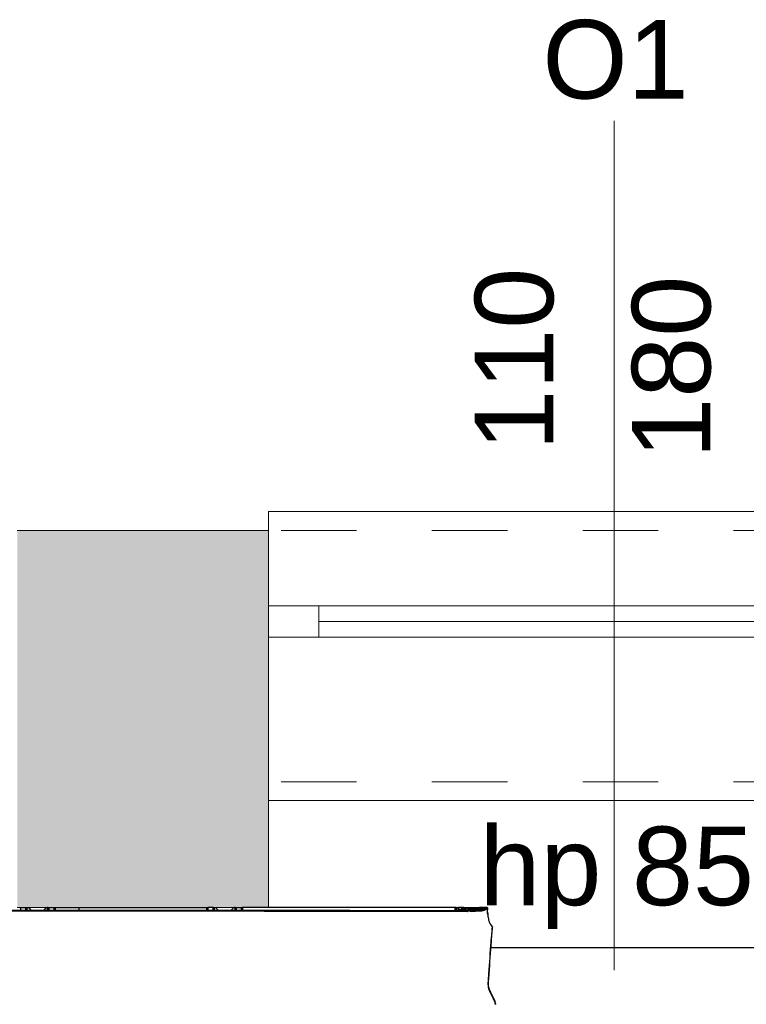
# Model space of a CAD drawing. Header units: millimetres. Extents: x 922208 to 1069538, y -182208 to -99877.
# Tile 87 of 256: x 972041 to 973197, y -161129 to -159563. Entities that reach past the tile are written whole.
import ezdxf

# ---------------------------------------------------------------- set-up
doc = ezdxf.new("R2010")
doc.units = ezdxf.units.MM
doc.header["$MEASUREMENT"] = 0
doc.linetypes.add('HIDDEN', pattern=[20, 10, -10])
doc.linetypes.add('Przerywana', pattern=[240, 120, -120])
for name, color, linetype, lineweight in [('IS_KLIM_FREON', 6, 'GAS_LINE', 35), ('IS_POWRÓT', 5, 'HIDDEN', 30), ('Nowe_220-A Ściany_Nr_pióra__19', 255, 'Continuous', 0), ('Nowe_220-A Ściany_Nr_pióra__23', 7, 'Continuous', 15), ('Nowe_220-A Ściany_Nr_pióra__27', 7, 'Continuous', 25), ('Nowe_220-A Ściany_Nr_pióra__3', 7, 'Continuous', 13), ('Nowe_220-A Ściany_Nr_pióra__7', 7, 'Continuous', 13)]:
    doc.layers.add(name, color=color, linetype=linetype, lineweight=lineweight)
doc.layers.add('IS_KLIM_urządzenia', color=3, linetype='Continuous')
doc.layers.add('Nowe_220-A Ściany_Nr_pióra__45', color=7, linetype='Continuous', lineweight=15, true_color=0x40a5ff)
doc.styles.add('STYL_AUTOMATYCZNY_1', font='arial.ttf')
doc.linetypes.add('GAS_LINE', pattern='A,12.7,-5.08,["GAS",Standard,S=2.54,R=0,X=-2.54,Y=-1.27],-6.35', length=24.13)

# ---------------------------------------------------------------- blocks, each defined once
blk = doc.blocks.new('parter01')
at = {"layer": 'Nowe_220-A Ściany_Nr_pióra__19', "linetype": 'Continuous', "lineweight": 0}
for points in [[(972036.55073, -100690.02068), (972036.55073, -101090.02068), (972436.55073, -101090.02068), (972436.55073, -100690.02068)], [(972036.55073, -101090.02068), (972036.55073, -101290.02068), (972436.55073, -101290.02068), (972436.55073, -101090.02068)]]:
    blk.add_hatch(color=255, dxfattribs=at).paths.add_polyline_path(points)
at = {"layer": 'Nowe_220-A Ściany_Nr_pióra__23', "color": 7, "linetype": 'Continuous', "lineweight": 0}
for p, q in [((972436.55073, -100810.02068), (972516.55073, -100810.02068)), ((972516.55073, -100810.02068), (972516.55073, -100860.02068)), ((972516.55073, -100860.02068), (972436.55073, -100860.02068))]:
    blk.add_line(p, q, dxfattribs=at)
at = {"layer": 'Nowe_220-A Ściany_Nr_pióra__27', "color": 7, "linetype": 'Continuous', "lineweight": 0}
for p, q in [((972436.55073, -100690.02068), (972436.55073, -100810.02068)), ((972436.55073, -100690.02068), (972436.55073, -100810.02068)), ((972436.55073, -100810.02068), (972436.55073, -100860.02068)), ((972436.55073, -100810.02068), (972436.55073, -100860.02068)), ((972436.55073, -100810.02068), (972436.55073, -100860.02068)), ((972436.55073, -100860.02068), (972436.55073, -101090.02068)), ((972436.55073, -100860.02068), (972436.55073, -101090.02068))]:
    blk.add_line(p, q, dxfattribs=at)
for points in [[(972436.55073, -100690.02068), (972036.55073, -100690.02068)], [(972436.55073, -101290.02068), (972436.55073, -101090.02068)], [(972036.55073, -101290.02068), (972436.55073, -101290.02068)]]:
    blk.add_lwpolyline(points, dxfattribs=at)
at = {"layer": 'Nowe_220-A Ściany_Nr_pióra__3', "color": 7, "linetype": 'Continuous', "lineweight": 0}
for p, q in [((973536.55073, -100660.02068), (972436.55073, -100660.02068)), ((972436.55073, -100660.02068), (972436.55073, -100690.02068)), ((972516.55073, -100810.02068), (973456.55073, -100810.02068)), ((973456.55073, -100835.02068), (972516.55073, -100835.02068)), ((973456.55073, -100860.02068), (972516.55073, -100860.02068)), ((972436.55073, -101120.02068), (972436.55073, -101090.02068)), ((973536.55073, -101120.02068), (972436.55073, -101120.02068))]:
    blk.add_line(p, q, dxfattribs=at)
at = {"layer": 'Nowe_220-A Ściany_Nr_pióra__3', "color": 7, "linetype": 'Przerywana', "lineweight": 0}
for p, q in [((973536.55073, -100690.02068), (972436.55073, -100690.02068)), ((973536.55073, -101090.02068), (972436.55073, -101090.02068))]:
    blk.add_line(p, q, dxfattribs=at)
at = {"layer": 'Nowe_220-A Ściany_Nr_pióra__45', "color": 161, "linetype": 'Continuous', "lineweight": 0, "true_color": 0x40a5ff}
blk.add_line((972986.55073, -100038.23497), (972986.55073, -101390.02068), dxfattribs=at)
at = {"layer": 'Nowe_220-A Ściany_Nr_pióra__7', "color": 7, "linetype": 'Continuous', "lineweight": 0, "char_height": 125, "attachment_point": 7, "style": 'STYL_AUTOMATYCZNY_1'}
for s, insert in [('\\A1;{\\pql;\\pt0;\\fArial|b0|i0|c238|p0;\\W1.000000;O1\\fArial|b0|i0|c238|p0;\\W1.000000;\\fArial|b0|i0|c238|p0;\\W1.000000;\\fArial|b0|i0|c238|p0;\\W1.000000;}', (972872.20898, -100004.61289)), ('\\A1;{\\pql;\\pt0;\\fArial|b0|i0|c238|p0;\\W1.000000;hp 85\\fArial|b0|i0|c238|p0;\\W1.000000;\\A1{\\H.66x;\\S^  ;}\\fArial|b0|i0|c238|p0;\\W1.000000;\\fArial|b0|i0|c238|p0;\\W1.000000;}', (972772.05573, -101324.08834))]:
    blk.add_mtext(s, dxfattribs=dict(at, insert=insert))
at = {"layer": 'Nowe_220-A Ściany_Nr_pióra__7', "color": 7, "linetype": 'Continuous', "lineweight": 0, "char_height": 125, "attachment_point": 7, "rotation": 90, "style": 'STYL_AUTOMATYCZNY_1'}
for s, insert in [('\\A1;{\\pql;\\pt0;\\fArial|b0|i0|c238|p0;\\W1.000000;110\\fArial|b0|i0|c238|p0;\\W1.000000;\\A1{\\H.66x;\\S^  ;}\\fArial|b0|i0|c238|p0;\\W1.000000;\\fArial|b0|i0|c238|p0;\\W1.000000;}', (972926.14293, -100563.31868)), ('\\A1;{\\pql;\\pt0;\\fArial|b0|i0|c238|p0;\\W1.000000;180\\fArial|b0|i0|c238|p0;\\W1.000000;\\A1{\\H.66x;\\S^  ;}\\fArial|b0|i0|c238|p0;\\W1.000000;\\fArial|b0|i0|c238|p0;\\W1.000000;}', (973176.14293, -100576.04218))]:
    blk.add_mtext(s, dxfattribs=dict(at, insert=insert))
blk = doc.blocks.new('G$CFEA986A8')
at = {"layer": 'IS_KLIM_urządzenia', "linetype": 'Continuous'}
for p, q in [((209.5, 201.3), (211, 201.3)), ((211, 201.3), (211, 196.3)), ((211, 201.3), (219.5, 201.3)), ((219.5, 196.3), (219.5, 201.3)), ((219.5, 201.3), (221, 201.3)), ((221, 201.3), (221, 196.3)), ((221, 201.3), (222.3, 201.3)), ((223.8, 200.6), (227.8, 196.3)), ((239.1, 196.2), (239.1, 196.3)), ((239.1, 195.1), (239.1, 195.6)), ((247.8, 196.3), (251.6, 200.6)), ((253.6, 201.3), (253.1, 201.3)), ((255.9, 201.3), (264.4, 201.3)), ((278.2, 195.6), (278.2, 195.1)), ((303.6, 201.3), (507.4, 201.3)), ((320.8, 196.2), (320.8, 196.3)), ((320.8, 195.6), (320.8, 196.2)), ((320.8, 195.1), (320.8, 195.6)), ((326.8, 196.2), (326.8, 196.3)), ((326.8, 195.6), (326.8, 196.2)), ((326.8, 195.1), (326.8, 195.6)), ((371.5, 196.3), (371.5, 196.2)), ((371.5, 196.2), (371.5, 195.6)), ((371.5, 195.6), (371.5, 195.1)), ((391, 196.2), (391, 196.3)), ((391, 195.1), (391, 195.6)), ((420, 196.3), (420, 196.2)), ((420, 195.1), (420, 195.6)), ((448.6, 196.3), (448.6, 196.2)), ((448.6, 195.6), (448.6, 195.1)), ((507.4, 196.3), (507.4, 201.3)), ((507.4, 201.3), (508.9, 201.3)), ((508.9, 201.3), (508.9, 196.3)), ((517.3, 201.3), (508.9, 201.3)), ((553.8, 201.3), (562.3, 201.3)), ((562.3, 196.3), (562.3, 201.3)), ((562.3, 201.3), (563.9, 201.3)), ((563.9, 201.3), (563.9, 196.3)), ((902.6, 201.1), (563.9, 201.3)), ((772.5, 196.2), (772.5, 196.1)), ((772.5, 195.5), (772.5, 196.1)), ((772.5, 195), (772.5, 195.5)), ((902.4, 200.1), (902.4, 200.9)), ((902.4, 196.2), (902.4, 200.1)), ((902.6, 201.1), (902.8, 201.1)), ((902.6, 201.1), (902.6, 200.1)), ((902.6, 200.1), (902.6, 196.2)), ((902.8, 200.1), (902.6, 200.1)), ((903.8, 201.1), (902.8, 201.1)), ((902.8, 200.1), (902.8, 201.1)), ((902.8, 196.2), (902.8, 200.1)), ((903, 200.9), (903, 200.1)), ((903, 200.1), (903, 196.2)), ((908.4, 201.1), (907.9, 201.1)), ((908, 200.1), (908.4, 200.1)), ((912.5, 201.1), (908.5, 201.1)), ((912.5, 201.1), (912.4, 198.1)), ((913.8, 201.1), (912.5, 201.1)), ((912.5, 201.1), (912.5, 201.1)), ((912.6, 200.1), (913.8, 200.1)), ((912.6, 198.8), (912.6, 200.1)), ((913.8, 199.2), (913.8, 200.1)), ((914.1, 200.8), (914.1, 200)), ((914.1, 200), (914.1, 199)), ((921.5, 196.1), (921.5, 196.2)), ((921.5, 195), (921.5, 195.5))]:
    blk.add_line(p, q, dxfattribs=at)
at = {"layer": 'IS_KLIM_urządzenia', "linetype": 'Continuous', "extrusion": (0, 0, -1)}
for centre, radius, start, end in [((-222.3, 199.3), 2, 90, 137.5532), ((-253.1, 199.3), 2, 41.5986, 90), ((-902.6, 200.9), 0.2, 0.06, 90), ((-902.8, 200.9), 0.2, 90, 179.94), ((-913.8, 200.8), 0.3, 90, 180), ((-914.6, 199.2), 0.8, 328.4419, 0), ((-914.6, 199), 0.5, 328.4419, 360), ((-949.3, 200.4), 0.5, 357.7297, 89), ((-949.4, 199.6), 0.5, 270.2, 357.9509)]:
    blk.add_arc(centre, radius, start, end, dxfattribs=at)
at = {"layer": 'IS_KLIM_urządzenia', "linetype": 'Continuous', "extrusion": (1.60164e-27, -6.12303e-17, -1)}
blk.add_arc((-921.5, 195.7), 0.5, 90, 180, dxfattribs=at)
at = {"layer": 'IS_KLIM_urządzenia', "linetype": 'Continuous'}
blk.add_arc((922.5, 195.7), 0.5, 90, 180, dxfattribs=at)
at = {"layer": 'IS_KLIM_urządzenia', "linetype": 'Continuous', "extrusion": (1.00954e-06, -2.82004e-16, 1)}
blk.add_arc((953.4, 198.1, 0), 0.5, 336.3033, 1.7827, dxfattribs=at)
at = {"layer": 'IS_KLIM_urządzenia', "linetype": 'Continuous'}
for centre, major_axis, ratio, start_param, end_param in [((902.6, 200.1), (-0.2, 0), 0.005236, 4.712394, 6.283185), ((902.8, 200.1), (-0.2, 0), 0.005236, 3.141593, 4.712397), ((907.9, 200.6), (0, -0.5), 0.996195, 3.141593, 4.711612), ((908, 199.9), (-0.499, -0.025), 0.499537, 4.687551, 6.182407), ((908.1, 198.5), (-0.499, -0.025), 0.499537, 4.687551, 6.182407), ((908.1, 198.2), (-0.5, 0), 0.001724, 4.74727, 6.195919), ((913.8, 200), (-0.3, 0), 0.500503, 3.141593, 4.742589), ((913.8, 199), (-0.3, 0), 0.500503, 3.141593, 4.742589), ((914, 198.6), (-0.256, -0.157), 0.454954, 3.141593, 4.474043), ((914.6, 199.7), (0.5, 0), 0.97477, 3.141593, 4.707041), ((914.7, 199.7), (-0.002, -0.5), 0.988846, 4.715581, 6.283185), ((914.6, 198.7), (0.5, 0), 0.003693, 3.75529, 4.703662), ((914.4, 198.3), (0.084, 0.288), 0.033955, 0, 1.578937), ((914.6, 198.2), (0, -0.3), 0.034873, 3.141593, 4.710644), ((915.7, 198.2), (0, -0.3), 0.034873, 3.141593, 4.710644), ((916.1, 200.6), (0, -0.5), 0.034873, 3.089201, 4.710644), ((916.1, 199.7), (-0.002, -0.5), 0.034879, 4.710765, 6.283185), ((921.5, 195.7), (-0.5, 0), 0.894842, 3.141593, 4.712389), ((921.5, 195), (-0.5, 0), 0.894842, 3.141593, 4.712389), ((921.5, 195), (-0.5, 0), 0.001524, 1.570796, 3.141593), ((922.5, 195.7), (0.5, 0), 0.910452, 1.566816, 3.141593), ((922.5, 195.1), (0.5, 0), 0.910238, 1.566572, 3.141593), ((922.5, 195.1), (0.5, 0), 0.001837, 3.141593, 4.717362), ((922.5, 195.7), (0, 0.5), 0.009623, 5.856747, 6.283185), ((922.5, 195.1), (0.001, 0.5), 0.004977, 4.710563, 5.856245), ((937.2, 195.7), (0, 0.5), 0.010876, 5.85437, 6.283185), ((941.1, 200.6), (0, 0.5), 0.034873, 6.231234, 7.852245), ((941.1, 200.6), (0, -0.5), 0.034873, 3.089633, 4.710644), ((941.2, 199.6), (-0.002, -0.5), 0.034879, 4.710765, 6.283185), ((942.4, 196.5), (0.154, -0.476), 0.571177, 2.610999, 3.141593), ((942.4, 196.5), (-0.055, 0.497), 0.256635, 5.838948, 6.28321), ((946.8, 198.6), (0.002, 0.49), 0.738248, 4.644813, 6.283185), ((949.9, 200.4), (0.009, -0.5), 0.86661, 3.141593, 4.730312), ((950, 199.6), (-0.002, -0.5), 0.86639, 4.745476, 5.27577), ((950.9, 199.8), (-0.375, 0.331), 0.874767, 5.323694, 7.085331), ((951.1, 200.5), (0.009, -0.5), 0.866632, 3.141593, 4.730968), ((951.6, 200.5), (-0.144, 0.479), 0.997743, 5.938151, 6.276421), ((952.7, 199.7), (-0.457, 0.203), 0.909388, 3.595277, 5.050644), ((953.1, 200.4), (0.026, 0.499), 0.9983, 4.780824, 6.283185), ((954.7, 84.2), (-0.998, 0.07), 0.023762, 1.636562, 3.141593)]:
    blk.add_ellipse(centre, major_axis=major_axis, ratio=ratio, start_param=start_param, end_param=end_param, dxfattribs=at)
at = {"layer": 'IS_KLIM_urządzenia', "linetype": 'Continuous', "extrusion": (0, 0, -1)}
for centre, major_axis, ratio, start_param, end_param in [((912.4, 199.1), (-0.11, -2), 0.052397, 3.13883, 4.18571), ((913.8, 199.1), (0, -2), 0.005231, 2.094713, 3.141593)]:
    blk.add_ellipse(centre, major_axis=major_axis, ratio=ratio, start_param=start_param, end_param=end_param, dxfattribs=at)
at = {"layer": 'IS_KLIM_urządzenia', "linetype": 'Continuous'}
for points, knots in [([(80.5, 196.3), (94.7, 196.3), (108.9, 196.3), (161.8, 196.3), (200.5, 196.3), (239.1, 196.3)], [0, 0, 0, 0, 0.268807, 0.268807, 1, 1, 1, 1]), ([(253.6, 201.3), (253.9, 201.3), (254.1, 201.3), (254.4, 201.3), (254.5, 201.3), (254.5, 201.3)], [0, 0, 0, 0, 0.911049, 0.911049, 1, 1, 1, 1]), ([(266, 201.3), (266, 201.3), (266.1, 201.3), (270.3, 201.3), (274.4, 201.3), (286.9, 201.3), (295.3, 201.3), (303.6, 201.3)], [0, 0, 0, 0, 0.003771, 0.003771, 0.335869, 0.335869, 1, 1, 1, 1]), ([(278.2, 195.6), (285.3, 195.6), (292.4, 195.6), (306.6, 195.6), (313.7, 195.6), (320.8, 195.6)], [0, 0, 0, 0, 0.5, 0.5, 1, 1, 1, 1]), ([(320.8, 195.1), (320.5, 195.1), (320.2, 195.1), (318.5, 195.1), (317.2, 195.1), (310.5, 195.1), (305.2, 195.1), (292.6, 195.1), (285.4, 195.1), (278.2, 195.1)], [0, 0, 0, 0, 0.023466, 0.023466, 0.117331, 0.117331, 0.49279, 0.49279, 1, 1, 1, 1]), ([(326.8, 196.3), (337.7, 196.3), (348.6, 196.3), (363.5, 196.3), (367.5, 196.3), (371.5, 196.3)], [0, 0, 0, 0, 0.731807, 0.731807, 1, 1, 1, 1]), ([(448.6, 196.2), (441.2, 196.2), (433.8, 196.2), (424.3, 196.2), (422.2, 196.2), (420, 196.2)], [0, 0, 0, 0, 0.776026, 0.776026, 1, 1, 1, 1]), ([(448.6, 195.1), (441.2, 195.1), (433.8, 195.1), (424.3, 195.1), (422.2, 195.1), (420, 195.1)], [0, 0, 0, 0, 0.776026, 0.776026, 1, 1, 1, 1]), ([(448.6, 195.6), (499.4, 195.6), (550.2, 195.6), (761.2, 195.5), (766.8, 195.5), (772.5, 195.5)], [0, 0, 0, 0, 0.899861, 0.899861, 1, 1, 1, 1]), ([(518.9, 201.3), (519, 201.3), (519.1, 201.3), (519.6, 201.3), (519.9, 201.3), (520.3, 201.3)], [0, 0, 0, 0, 0.194122, 0.194122, 1, 1, 1, 1]), ([(520.3, 201.3), (520.3, 201.3), (520.3, 201.3), (520.5, 201.3), (520.7, 201.2), (521.1, 201.1), (521.3, 201), (521.6, 200.8), (521.7, 200.7), (521.7, 200.6)], [0, 0, 0, 0, 0.00085, 0.00085, 0.407375, 0.407375, 0.813931, 0.813931, 1, 1, 1, 1]), ([(545.7, 196.3), (545.7, 196.3), (545.7, 196.3), (547, 197.7), (548.2, 199.2), (549.5, 200.6)], [0, 0, 0, 0, 0.000133, 0.000133, 1, 1, 1, 1]), ([(549.5, 200.6), (549.5, 200.6), (549.5, 200.6), (549.7, 200.8), (549.8, 200.9), (550.2, 201.1), (550.5, 201.2), (550.8, 201.3), (550.9, 201.3), (551, 201.3)], [0, 0, 0, 0, 0.000385, 0.000385, 0.399729, 0.399729, 0.799094, 0.799094, 1, 1, 1, 1]), ([(552.4, 201.3), (552.3, 201.3), (552.2, 201.3), (551.7, 201.3), (551.4, 201.3), (551, 201.3)], [0, 0, 0, 0, 0.251852, 0.251852, 1, 1, 1, 1]), ([(921.5, 196.1), (921.4, 196.1), (921.2, 196.1), (919.7, 196.1), (918.4, 196.1), (911.7, 196.1), (906.4, 196.1), (879.7, 196.1), (858.4, 196.1), (815.5, 196.1), (794, 196.1), (772.5, 196.1)], [0, 0, 0, 0, 0.003355, 0.003355, 0.030195, 0.030195, 0.137556, 0.137556, 0.566999, 0.566999, 1, 1, 1, 1]), ([(772.5, 195.5), (778.5, 195.5), (784.4, 195.5), (834.1, 195.5), (877.8, 195.5), (921.5, 195.5)], [0, 0, 0, 0, 0.120088, 0.120088, 1, 1, 1, 1]), ([(917.3, 195), (917.2, 195), (917.1, 195), (911.7, 195), (906.4, 195), (879.7, 195), (858.4, 195), (815.5, 195), (794, 195), (772.5, 195)], [0, 0, 0, 0, 0.002026, 0.002026, 0.112505, 0.112505, 0.554422, 0.554422, 1, 1, 1, 1]), ([(904.3, 201.1), (905.3, 201.1), (906.3, 201.1), (907.4, 201.1), (907.4, 201.1), (907.6, 201.1), (907.7, 201.1), (907.9, 201.1)], [0, 0, 0, 0, 0.863472, 0.863472, 0.877231, 0.877231, 1, 1, 1, 1]), ([(907.4, 200.6), (907.4, 200.7), (907.4, 200.8), (907.4, 200.9), (907.5, 200.9), (907.5, 201), (907.6, 201), (907.7, 201.1), (907.7, 201.1), (907.8, 201.1), (907.8, 201.1), (907.9, 201.1)], [0, 0, 0, 0, 0.21439, 0.21439, 0.428764, 0.428764, 0.643392, 0.643392, 0.858543, 0.858543, 1, 1, 1, 1]), ([(907.5, 199.9), (907.5, 200.1), (907.5, 200.2), (907.5, 200.4), (907.5, 200.5), (907.4, 200.6), (907.4, 200.6), (907.4, 200.6)], [0, 0, 0, 0, 0.353543, 0.353543, 0.676789, 0.676789, 1, 1, 1, 1]), ([(907.6, 198.5), (907.6, 198.7), (907.6, 199), (907.5, 199.4), (907.5, 199.7), (907.5, 199.9)], [0, 0, 0, 0, 0.522709, 0.522709, 1, 1, 1, 1]), ([(907.6, 198.5), (907.6, 198.5), (907.6, 198.4), (907.6, 198.4), (907.6, 198.4), (907.6, 198.3), (907.6, 198.3), (907.6, 198.2)], [0, 0, 0, 0, 0.085637, 0.085637, 0.50049, 0.50049, 1, 1, 1, 1]), ([(907.9, 201.1), (907.9, 201.1), (907.9, 201.1), (908, 201), (908, 200.8), (908, 200.5), (908, 200.4), (908, 200.1)], [0, 0, 0, 0, 0.323073, 0.323073, 0.646292, 0.646292, 1, 1, 1, 1]), ([(908, 200.1), (908, 199.9), (908, 199.6), (908.1, 199.1), (908.1, 198.9), (908.1, 198.7)], [0, 0, 0, 0, 0.604042, 0.604042, 1, 1, 1, 1]), ([(908.1, 198.2), (908.1, 198.2), (908.1, 198.2), (908.1, 198.3), (908.1, 198.4), (908.1, 198.5), (908.1, 198.6), (908.1, 198.7), (908.1, 198.7), (908.1, 198.7)], [0, 0, 0, 0, 0.016895, 0.016895, 0.500026, 0.500026, 0.914477, 0.914477, 1, 1, 1, 1]), ([(908.4, 200.1), (908.4, 200.3), (908.4, 200.5), (908.4, 200.8), (908.4, 200.9), (908.4, 201.1), (908.4, 201.1), (908.4, 201.1)], [0, 0, 0, 0, 0.320954, 0.320954, 0.641904, 0.641904, 1, 1, 1, 1]), ([(908.4, 198.7), (908.4, 198.6), (908.4, 198.5), (908.5, 198.3), (908.5, 198.2), (908.5, 198.2)], [0, 0, 0, 0, 0.648219, 0.648219, 1, 1, 1, 1]), ([(908.5, 198.2), (908.5, 198.2), (908.5, 198.2), (908.5, 197.8), (908.5, 197.5), (908.5, 197.1)], [0, 0, 0, 0, 0.042191, 0.042191, 1, 1, 1, 1]), ([(908.5, 198.1), (909.2, 198.1), (909.8, 198.1), (910.5, 198.1), (910.5, 198.1), (911.2, 198.1), (911.8, 198.1), (912.5, 198.1)], [0, 0, 0, 0, 0.504617, 0.504617, 0.508808, 0.508808, 1, 1, 1, 1]), ([(908.5, 197.1), (908.5, 197.3), (908.5, 197.4), (908.5, 197.6), (908.5, 197.7), (908.5, 197.9), (908.5, 197.9), (908.5, 198), (908.5, 198.1), (908.5, 198.1), (908.5, 198.1), (908.5, 198.1)], [0, 0, 0, 0, 0.215427, 0.215427, 0.43087, 0.43087, 0.646084, 0.646084, 0.860997, 0.860997, 1, 1, 1, 1]), ([(912.5, 197.1), (911.8, 197.1), (911.1, 197.1), (909.8, 197.1), (909.2, 197.1), (908.5, 197.1)], [0, 0, 0, 0, 0.504597, 0.504597, 1, 1, 1, 1]), ([(912.5, 198.3), (912.5, 198.4), (912.5, 198.5), (912.6, 198.7), (912.6, 198.7), (912.6, 198.8)], [0, 0, 0, 0, 0.645591, 0.645591, 1, 1, 1, 1]), ([(912.5, 197.1), (912.5, 197.5), (912.5, 197.8), (912.5, 198.2), (912.5, 198.2), (912.5, 198.3)], [0, 0, 0, 0, 0.885108, 0.885108, 1, 1, 1, 1]), ([(912.5, 198.1), (912.5, 198.1), (912.5, 198.1), (912.5, 198), (912.5, 198), (912.5, 197.9), (912.5, 197.8), (912.5, 197.6), (912.5, 197.5), (912.5, 197.3), (912.5, 197.2), (912.5, 197.1)], [0, 0, 0, 0, 0.215444, 0.215444, 0.430943, 0.430943, 0.645652, 0.645652, 0.859614, 0.859614, 1, 1, 1, 1]), ([(913.9, 198.8), (914, 198.7), (914, 198.6), (914.1, 198.5), (914.2, 198.4), (914.3, 198.3), (914.3, 198.3), (914.4, 198.3)], [0, 0, 0, 0, 0.40011, 0.40011, 0.760145, 0.760145, 1, 1, 1, 1]), ([(916.1, 201.1), (915.9, 201.1), (915.6, 201.1), (915.1, 201.1), (914.8, 201.1), (914.6, 201.1), (914.5, 201), (914.4, 201), (914.3, 200.9), (914.2, 200.7), (914.1, 200.6), (914.1, 200.5), (914.1, 200.5)], [0, 0, 0, 0, 0.161926, 0.367066, 0.579486, 0.703061, 0.770747, 0.816557, 0.869414, 0.929709, 0.994845, 1, 1, 1, 1]), ([(916.1, 200.6), (915.9, 200.6), (915.8, 200.6), (915.5, 200.6), (915.3, 200.6), (914.9, 200.6), (914.7, 200.6), (914.4, 200.6), (914.3, 200.6), (914.2, 200.6), (914.1, 200.5), (914.1, 200.5)], [0, 0, 0, 0, 0.119883, 0.119883, 0.339691, 0.339691, 0.55974, 0.55974, 0.779888, 0.779888, 1, 1, 1, 1]), ([(914.2, 199.7), (914.2, 199.7), (914.3, 199.7), (914.5, 199.7), (914.6, 199.7), (914.9, 199.7), (915.1, 199.7), (915.6, 199.7), (915.8, 199.7), (916.1, 199.7)], [0, 0, 0, 0, 0.243193, 0.243193, 0.486385, 0.486385, 0.729578, 0.729578, 1, 1, 1, 1]), ([(914.5, 198.6), (914.5, 198.6), (914.4, 198.6), (914.4, 198.6), (914.3, 198.6), (914.3, 198.7), (914.2, 198.7), (914.2, 198.8), (914.2, 198.8), (914.2, 198.8)], [0, 0, 0, 0, 0.256779, 0.256779, 0.615768, 0.615768, 0.927089, 0.927089, 1, 1, 1, 1]), ([(914.6, 199.2), (914.6, 199.2), (914.6, 199.2), (914.6, 199.1), (914.6, 199.1), (914.6, 199), (914.6, 199), (914.6, 198.9), (914.6, 198.8), (914.6, 198.7)], [0, 0, 0, 0, 0.251437, 0.251437, 0.502865, 0.502865, 0.754279, 0.754279, 1, 1, 1, 1]), ([(916.1, 199.2), (915.9, 199.2), (915.7, 199.2), (915.4, 199.2), (915.2, 199.2), (915, 199.2), (914.9, 199.2), (914.7, 199.2), (914.7, 199.2), (914.6, 199.2)], [0, 0, 0, 0, 0.270422, 0.270422, 0.513615, 0.513615, 0.756808, 0.756808, 1, 1, 1, 1]), ([(937.6, 198.7), (937.3, 198.7), (936.9, 198.7), (935.3, 198.7), (933.9, 198.7), (927.3, 198.7), (921.9, 198.7), (915.9, 198.7), (915.3, 198.7), (914.6, 198.7)], [0, 0, 0, 0, 0.043508, 0.043508, 0.217737, 0.217737, 0.914651, 0.914651, 1, 1, 1, 1]), ([(914.6, 198.5), (914.8, 198.5), (915, 198.5), (915.4, 198.5), (915.6, 198.5), (915.7, 198.5)], [0, 0, 0, 0, 0.545123, 0.545123, 1, 1, 1, 1]), ([(915.7, 198.2), (915.5, 198.2), (915.3, 198.2), (915, 198.2), (914.8, 198.2), (914.6, 198.2)], [0, 0, 0, 0, 0.545123, 0.545123, 1, 1, 1, 1]), ([(915.7, 198.5), (917.1, 198.5), (918.3, 198), (919.5, 196.8), (919.8, 196.5), (920, 196.2)], [0, 0, 0, 0, 0.772238, 0.772238, 1, 1, 1, 1]), ([(919.6, 196.2), (919.4, 196.4), (919.3, 196.7), (918.2, 197.7), (917, 198.2), (915.7, 198.2)], [0, 0, 0, 0, 0.192531, 0.192531, 1, 1, 1, 1]), ([(941.1, 200.6), (940.7, 200.6), (940.4, 200.6), (938.7, 200.6), (937.4, 200.6), (930.7, 200.6), (925.4, 200.6), (918.7, 200.6), (917.4, 200.6), (916.1, 200.6)], [0, 0, 0, 0, 0.039967, 0.039967, 0.199835, 0.199835, 0.839306, 0.839306, 1, 1, 1, 1]), ([(916.1, 199.7), (916.4, 199.7), (916.7, 199.7), (918.4, 199.7), (919.7, 199.7), (926.4, 199.7), (931.7, 199.7), (938.4, 199.7), (939.8, 199.7), (941.2, 199.6)], [0, 0, 0, 0, 0.039838, 0.039838, 0.199192, 0.199192, 0.836607, 0.836607, 1, 1, 1, 1]), ([(941.2, 199.1), (940.8, 199.1), (940.5, 199.1), (938.8, 199.2), (937.5, 199.2), (930.8, 199.2), (925.5, 199.2), (918.8, 199.2), (917.4, 199.2), (916.1, 199.2)], [0, 0, 0, 0, 0.039838, 0.039838, 0.199192, 0.199192, 0.836607, 0.836607, 1, 1, 1, 1]), ([(921.5, 195), (921.4, 195), (921.2, 195), (919.8, 195), (918.6, 195), (917.3, 195)], [0, 0, 0, 0, 0.118862, 0.118862, 1, 1, 1, 1]), ([(921.5, 195.5), (921.5, 195.6), (921.5, 195.8), (921.5, 196), (921.5, 196), (921.5, 196.1)], [0, 0, 0, 0, 0.674854, 0.674854, 1, 1, 1, 1]), ([(937.2, 196.2), (933.3, 196.2), (929.3, 196.2), (924.4, 196.2), (923.5, 196.2), (922.5, 196.2)], [0, 0, 0, 0, 0.804889, 0.804889, 1, 1, 1, 1]), ([(922.5, 196.1), (922.5, 196), (922.5, 195.9), (922.5, 195.7), (922.5, 195.6), (922.5, 195.6)], [0, 0, 0, 0, 0.728288, 0.728288, 1, 1, 1, 1]), ([(922.5, 196.1), (922.7, 196.1), (922.9, 196.1), (924.4, 196.1), (925.7, 196.1), (930.4, 196.1), (933.8, 196.1), (937.2, 196.1)], [0, 0, 0, 0, 0.033958, 0.033958, 0.30672, 0.30672, 1, 1, 1, 1]), ([(931, 195.1), (930.6, 195.1), (930.2, 195.1), (929.8, 195.1), (929.8, 195.1), (929.8, 195.1)], [0, 0, 0, 0, 0.999951, 0.999951, 1, 1, 1, 1]), ([(931, 195.5), (933.4, 195.5), (935.7, 195.6), (940.3, 195.7), (942.6, 195.8), (946.9, 196.4), (949, 196.9), (951.7, 198.4), (952.3, 199.3), (952.7, 200.1)], [0, 0, 0, 0, 0.25, 0.25, 0.5, 0.5, 0.75, 0.75, 1, 1, 1, 1]), ([(953.2, 199.7), (952.8, 198.8), (952.1, 197.9), (949.3, 196.5), (947.2, 196), (942.9, 195.4), (940.5, 195.2), (935.8, 195.1), (933.4, 195.1), (931, 195.1)], [0, 0, 0, 0, 0.25, 0.25, 0.5, 0.5, 0.75, 0.75, 1, 1, 1, 1]), ([(931, 195.5), (931, 195.5), (931, 195.5), (931, 195.4), (931, 195.4), (931, 195.3), (931, 195.3), (931, 195.2), (931, 195.1), (931, 195.1)], [0, 0, 0, 0, 0.339646, 0.339646, 0.410746, 0.410746, 0.705373, 0.705373, 1, 1, 1, 1]), ([(937.6, 198.7), (937.6, 198.7), (937.6, 198.8), (937.6, 198.9), (937.6, 198.9), (937.6, 199), (937.6, 199.1), (937.6, 199.1), (937.6, 199.1), (937.6, 199.2), (937.6, 199.2), (937.6, 199.2), (937.6, 199.2), (937.6, 199.2)], [0, 0, 0, 0, 0.215384, 0.215384, 0.430768, 0.430768, 0.646164, 0.646164, 0.861588, 0.861588, 0.968092, 0.968092, 1, 1, 1, 1]), ([(947, 198.6), (945.6, 198.6), (944, 198.6), (940.8, 198.6), (939.2, 198.6), (937.6, 198.7)], [0, 0, 0, 0, 0.5, 0.5, 1, 1, 1, 1]), ([(949.3, 200.9), (949.3, 200.9), (948.5, 201), (945.4, 201.1), (943.3, 201.1), (941.1, 201.1)], [0, 0, 0, 0, 0.5, 0.5, 1, 1, 1, 1]), ([(948.8, 201), (948.8, 201), (948.3, 201), (947.1, 201.1), (945.2, 201.1), (943.5, 201.1), (942.3, 201.1), (941.7, 201.1), (941.4, 201.1), (941.2, 201.1), (941.1, 201.1), (941.1, 201.1)], [0, 0, 0, 0, 0.004945, 0.253708, 0.502472, 0.751236, 0.875618, 0.937809, 0.968905, 0.984452, 1, 1, 1, 1]), ([(941.1, 200.6), (941.1, 200.6), (941.1, 200.6), (941.1, 200.3), (941.1, 200), (941.2, 199.6)], [0, 0, 0, 0, 0.050907, 0.050907, 1, 1, 1, 1]), ([(941.1, 200.6), (943.2, 200.6), (945.2, 200.6), (948, 200.4), (948.8, 200.4), (948.8, 200.4)], [0, 0, 0, 0, 0.5, 0.5, 1, 1, 1, 1]), ([(941.2, 199.6), (943.2, 199.6), (945.2, 199.6), (948, 199.6), (948.9, 199.6), (948.9, 199.6)], [0, 0, 0, 0, 0.5, 0.5, 1, 1, 1, 1]), ([(948.9, 199.1), (948.5, 199.1), (947.9, 199.1), (945.5, 199.1), (943.4, 199.1), (941.2, 199.1)], [0, 0, 0, 0, 0.365319, 0.365319, 1, 1, 1, 1]), ([(950.4, 200), (950.3, 199.9), (950.1, 199.6), (949.2, 199), (947.9, 198.3), (946.3, 197.8), (944.4, 197.3), (943, 197.1), (942.2, 197), (942.1, 197)], [0, 0, 0, 0, 0.063833, 0.253259, 0.439583, 0.622959, 0.803555, 0.981106, 1, 1, 1, 1]), ([(947, 198.6), (947, 198.6), (947, 198.7), (947, 198.7), (947, 198.7), (946.9, 198.8), (946.9, 198.8), (946.9, 198.9), (946.9, 199), (946.9, 199), (946.9, 199.1), (946.8, 199.1), (946.8, 199.1), (946.8, 199.1), (946.8, 199.1), (946.8, 199.1)], [0, 0, 0, 0, 0.079375, 0.079375, 0.152142, 0.152142, 0.308093, 0.308093, 0.533795, 0.533795, 0.744603, 0.744603, 0.955402, 0.955402, 1, 1, 1, 1]), ([(948.3, 198.6), (948.2, 198.6), (948.1, 198.6), (947.7, 198.6), (947.4, 198.6), (947.1, 198.6)], [0, 0, 0, 0, 0.367139, 0.367139, 1, 1, 1, 1]), ([(947.1, 198.6), (947.1, 198.6), (947.1, 198.6), (947.1, 198.6), (947.1, 198.6), (947.1, 198.6), (947.1, 198.6), (947.1, 198.6), (947.1, 198.6), (947.1, 198.6), (947.1, 198.6), (947.1, 198.6), (947.1, 198.6), (947.1, 198.6)], [0, 0, 0, 0, 0.615634, 0.615634, 0.835116, 0.835116, 0.937229, 0.937229, 0.970666, 0.970666, 0.991316, 0.991316, 1, 1, 1, 1]), ([(948.8, 201), (949.2, 201), (949.9, 201), (950.5, 201), (950.8, 201), (950.8, 201)], [0, 0, 0, 0, 0.463265, 0.920562, 1, 1, 1, 1]), ([(948.8, 200.4), (948.9, 200.2), (948.9, 200), (948.9, 199.7), (948.9, 199.7), (948.9, 199.6)], [0, 0, 0, 0, 0.787839, 0.787839, 1, 1, 1, 1]), ([(948.8, 200.4), (948.8, 200.4), (948.9, 200.4), (949.2, 200.4), (949.3, 200.4), (949.5, 200.4)], [0, 0, 0, 0, 0.594507, 0.594507, 1, 1, 1, 1]), ([(948.9, 199.9), (948.9, 199.8), (948.9, 199.8), (948.9, 199.6), (948.9, 199.4), (948.9, 199.1), (948.9, 199), (948.9, 198.9)], [0, 0, 0, 0, 0.200661, 0.200661, 0.688787, 0.688787, 1, 1, 1, 1]), ([(948.9, 198.9), (948.9, 199), (948.9, 199.1), (948.9, 199.4), (948.9, 199.6), (948.9, 199.8), (948.9, 199.8), (948.9, 199.9)], [0, 0, 0, 0, 0.306223, 0.306223, 0.782025, 0.782025, 1, 1, 1, 1]), ([(948.9, 198.9), (948.9, 198.9), (948.9, 199), (948.9, 199.2), (948.9, 199.3), (948.9, 199.5), (948.9, 199.5), (948.9, 199.6), (948.9, 199.6), (948.9, 199.6)], [0, 0, 0, 0, 0.111069, 0.111069, 0.444253, 0.444253, 0.778253, 0.778253, 1, 1, 1, 1]), ([(948.9, 199.3), (948.9, 199.3), (948.9, 199.3), (948.9, 199.2), (948.9, 199.1), (948.9, 198.9)], [0, 0, 0, 0, 0.062899, 0.062899, 1, 1, 1, 1]), ([(949.9, 200.9), (949.8, 200.9), (949.7, 200.9), (949.4, 200.9), (949.3, 200.9), (949.3, 200.9)], [0, 0, 0, 0, 0.405495, 0.405495, 1, 1, 1, 1]), ([(949.5, 200.4), (949.7, 200.4), (949.8, 200.4), (950.2, 200.4), (950.5, 200.4), (950.7, 200.5)], [0, 0, 0, 0, 0.427577, 0.427577, 1, 1, 1, 1]), ([(949.5, 199.6), (949.5, 199.7), (949.5, 199.7), (949.5, 200), (949.5, 200.2), (949.5, 200.4)], [0, 0, 0, 0, 0.242772, 0.242772, 1, 1, 1, 1]), ([(951.1, 201), (951.1, 201), (951, 201), (950.6, 201), (950.3, 201), (949.9, 200.9)], [0, 0, 0, 0, 0.140287, 0.140287, 1, 1, 1, 1]), ([(951.5, 201), (951.4, 201), (951.4, 200.9), (951.2, 200.8), (951, 200.7), (950.8, 200.4), (950.5, 200.1), (950.5, 200.1)], [0, 0, 0, 0, 0.055654, 0.152218, 0.398919, 0.883415, 1, 1, 1, 1]), ([(950.9, 200.2), (951.3, 200.2), (951.7, 200.2), (952.3, 200.2), (952.5, 200.1), (952.7, 200.1)], [0, 0, 0, 0, 0.64643, 0.64643, 1, 1, 1, 1]), ([(951.3, 201), (951.3, 201), (951.4, 201), (951.4, 201), (951.5, 201), (951.5, 201), (951.5, 201), (951.5, 201)], [0, 0, 0, 0, 0.196485, 0.196485, 0.598241, 0.598241, 1, 1, 1, 1]), ([(953.2, 200.9), (952.8, 200.9), (952.5, 200.9), (952, 201), (951.8, 201), (951.7, 201)], [0, 0, 0, 0, 0.665624, 0.665624, 1, 1, 1, 1]), ([(953.2, 200.9), (953.3, 200.9), (953.3, 200.9), (953.3, 200.9), (953.4, 200.9), (953.4, 200.9)], [0, 0, 0, 0, 0.500965, 0.500965, 1, 1, 1, 1]), ([(953.8, 200.4), (953.8, 200.3), (953.8, 200.3), (953.9, 200.3), (953.9, 200.2), (953.9, 200), (953.9, 199.9), (953.9, 199.6), (953.9, 199.4), (953.9, 199.1), (953.9, 199), (953.9, 198.9)], [0, 0, 0, 0, 0.028642, 0.028642, 0.295178, 0.295178, 0.560807, 0.560807, 0.826045, 0.826045, 1, 1, 1, 1]), ([(954.3, 189.9), (954.3, 189.9), (954.3, 189.9), (954.3, 190), (954.2, 190.6), (954.1, 191.9), (954, 194.2), (953.9, 197.2), (953.8, 199.3), (953.8, 200.4)], [0, 0, 0, 0, 0.003556, 0.013419, 0.063305, 0.179289, 0.407722, 0.697868, 1, 1, 1, 1]), ([(953.9, 200.4), (953.9, 200.4), (953.9, 200.4), (953.8, 200.4), (953.8, 200.4), (953.8, 200.4), (953.8, 200.4), (953.8, 200.4)], [0, 0, 0, 0, 0.184418, 0.184418, 0.99996, 0.99996, 1, 1, 1, 1]), ([(954, 197.3), (954, 197.3), (954, 197.4), (954, 197.5), (953.9, 197.5), (953.9, 197.7), (953.9, 197.8), (953.9, 197.9), (953.9, 197.9), (953.9, 197.9)], [0, 0, 0, 0, 0.073533, 0.073533, 0.446951, 0.446951, 0.819136, 0.819136, 1, 1, 1, 1]), ([(954, 197.3), (954, 197.3), (954, 197.4), (954, 197.5), (953.9, 197.5), (953.9, 197.7), (953.9, 197.8), (953.9, 197.9), (953.9, 197.9), (953.9, 197.9)], [0, 0, 0, 0, 0.073549, 0.073549, 0.446953, 0.446953, 0.819124, 0.819124, 1, 1, 1, 1]), ([(954, 197.3), (954, 197.3), (954, 197.4), (954, 197.5), (953.9, 197.5), (953.9, 197.7), (953.9, 197.8), (953.9, 197.9), (953.9, 197.9), (953.9, 197.9)], [0, 0, 0, 0, 0.07355, 0.07355, 0.446954, 0.446954, 0.819125, 0.819125, 1, 1, 1, 1]), ([(954.1, 193.6), (954.1, 193.5), (954.1, 192), (954.3, 189.1), (954.8, 185), (955.5, 181.6), (956.3, 179), (957.1, 177.1), (958, 175.2), (959.4, 173), (960.6, 171.5), (961.4, 170.6)], [0, 0, 0, 0, 0.012305, 0.179842, 0.347379, 0.514916, 0.598685, 0.682453, 0.766222, 0.84999, 1, 1, 1, 1]), ([(961.4, 170.6), (961.4, 170.6), (961.4, 170), (961.2, 167.7), (961.1, 165.9), (960.7, 161.7), (960.4, 159.1), (959.8, 153.4), (959.5, 150.4), (959.2, 147.3)], [0, 0, 0, 0, 0.250123, 0.250123, 0.500082, 0.500082, 0.750041, 0.750041, 1, 1, 1, 1]), ([(960.1, 147.2), (960.3, 150.2), (960.5, 153.1), (960.9, 158.7), (961.1, 161.2), (961.4, 165.4), (961.5, 167), (961.6, 169.2), (961.7, 169.8), (961.7, 169.8)], [0, 0, 0, 0, 0.25, 0.25, 0.5, 0.5, 0.75, 0.75, 1, 1, 1, 1]), ([(959.2, 147.3), (959.3, 147.3), (959.4, 147.3), (959.6, 147.2), (959.7, 147.2), (959.9, 147.2), (959.9, 147.2), (960, 147.2), (960.1, 147.2), (960.1, 147.2), (960.1, 147.2), (960.1, 147.2)], [0, 0, 0, 0, 0.230435, 0.230435, 0.460869, 0.460869, 0.691304, 0.691304, 0.881057, 0.881057, 1, 1, 1, 1]), ([(959.2, 147.3), (959.2, 147.3), (959.2, 147.3), (959.2, 147.3), (959.2, 147.3), (959.2, 147.3)], [0, 0, 0, 0, 0.629495, 0.629495, 1, 1, 1, 1]), ([(955.6, 95.9), (955.6, 95.9), (955.6, 95.9), (955.5, 95.2), (955.5, 94.6), (955.3, 91.2), (955.1, 88.6), (954.8, 85.3), (954.8, 84.7), (954.8, 84.1)], [0, 0, 0, 0, 0.000005, 0.000005, 0.169628, 0.169628, 0.84812, 0.84812, 1, 1, 1, 1]), ([(954.8, 84.1), (954.6, 82.5), (954.6, 80.8), (954.7, 77.5), (954.8, 75.8), (955.4, 72.5), (955.8, 70.9), (957, 67.8), (957.8, 66.4), (960.2, 62), (961.8, 59.1), (964.5, 53.1), (965.6, 50), (966.3, 46.8)], [0, 0, 0, 0, 0.125, 0.125, 0.25, 0.25, 0.375, 0.375, 0.5, 0.5, 0.75, 0.75, 1, 1, 1, 1]), ([(967.2, 47), (965.9, 53.5), (962.8, 59.3), (958.8, 66.5), (958.1, 67.9), (956.8, 71), (956.3, 72.6), (955.8, 75.8), (955.6, 77.5), (955.5, 80.8), (955.6, 82.5), (955.7, 84.1)], [0, 0, 0, 0, 0.5, 0.5, 0.625, 0.625, 0.75, 0.75, 0.875, 0.875, 1, 1, 1, 1])]:
    blk.add_open_spline(points, degree=3, knots=knots, dxfattribs=at)
for points, degree in [([(239.1, 196.2), (186.3, 196.2), (133.4, 196.2), (80.5, 196.2)], 3), ([(80.5, 195.6), (133.4, 195.6), (186.3, 195.6), (239.1, 195.6)], 3), ([(239.1, 195.1), (186.3, 195.1), (133.4, 195.1), (80.5, 195.1)], 3), ([(239.1, 196.3), (266.4, 196.3), (293.6, 196.3), (320.8, 196.3)], 3), ([(320.8, 196.2), (293.6, 196.2), (266.4, 196.2), (239.1, 196.2)], 3), ([(239.1, 195.6), (239.1, 195.8), (239.1, 196), (239.1, 196.2)], 3), ([(239.1, 195.6), (252.2, 195.6), (265.2, 195.6), (278.2, 195.6)], 3), ([(278.2, 195.1), (265.2, 195.1), (252.2, 195.1), (239.1, 195.1)], 3), ([(253.6, 196.3), (253.6, 197.9), (253.6, 199.6), (253.6, 201.3)], 3), ([(254.5, 196.3), (254.5, 197.9), (254.5, 199.6), (254.5, 201.3)], 3), ([(254.5, 201.3), (255, 201.3), (255.4, 201.3), (255.9, 201.3)], 3), ([(255.9, 201.3), (255.9, 199.6), (255.9, 197.9), (255.9, 196.3)], 3), ([(264.4, 196.3), (264.4, 197.9), (264.4, 199.6), (264.4, 201.3)], 3), ([(264.4, 201.3), (264.9, 201.3), (265.5, 201.3), (266, 201.3)], 3), ([(266, 201.3), (266, 196.3)], 1), ([(303.6, 201.3), (303.6, 196.3)], 1), ([(320.8, 196.3), (322.8, 196.3), (324.8, 196.3), (326.8, 196.3)], 3), ([(326.8, 196.2), (324.8, 196.2), (322.8, 196.2), (320.8, 196.2)], 3), ([(320.8, 195.6), (322.8, 195.6), (324.8, 195.6), (326.8, 195.6)], 3), ([(326.8, 195.1), (324.8, 195.1), (322.8, 195.1), (320.8, 195.1)], 3), ([(371.5, 196.2), (356.6, 196.2), (341.7, 196.2), (326.8, 196.2)], 3), ([(326.8, 195.6), (341.7, 195.6), (356.6, 195.6), (371.5, 195.6)], 3), ([(371.5, 195.1), (356.6, 195.1), (341.7, 195.1), (326.8, 195.1)], 3), ([(371.5, 196.3), (378, 196.3), (384.5, 196.3), (391, 196.3)], 3), ([(391, 196.2), (384.5, 196.2), (378, 196.2), (371.5, 196.2)], 3), ([(371.5, 195.6), (378, 195.6), (384.5, 195.6), (391, 195.6)], 3), ([(391, 195.1), (384.5, 195.1), (378, 195.1), (371.5, 195.1)], 3), ([(391, 196.3), (400.7, 196.3), (410.4, 196.3), (420, 196.3)], 3), ([(391, 195.6), (391, 195.8), (391, 196), (391, 196.2)], 3), ([(420, 196.2), (410.4, 196.2), (400.7, 196.2), (391, 196.2)], 3), ([(391, 195.6), (400.7, 195.6), (410.4, 195.6), (420, 195.6)], 3), ([(420, 195.1), (410.4, 195.1), (400.7, 195.1), (391, 195.1)], 3), ([(420, 196.3), (429.6, 196.3), (439.1, 196.3), (448.6, 196.3)], 3), ([(420, 195.6), (420, 195.8), (420, 196), (420, 196.2)], 3), ([(420, 195.6), (429.6, 195.6), (439.1, 195.6), (448.6, 195.6)], 3), ([(448.6, 196.3), (505.1, 196.3), (561.5, 196.3), (772.5, 196.2)], 3), ([(448.6, 196.2), (448.6, 196), (448.6, 195.8), (448.6, 195.6)], 3), ([(772.5, 196.1), (561.5, 196.2), (505.1, 196.2), (448.6, 196.2)], 3), ([(772.5, 195), (561.5, 195.1), (505.1, 195.1), (448.6, 195.1)], 3), ([(517.3, 196.3), (517.3, 197.9), (517.3, 199.6), (517.3, 201.3)], 3), ([(517.3, 201.3), (517.9, 201.3), (518.4, 201.3), (518.9, 201.3)], 3), ([(518.9, 201.3), (518.9, 199.6), (518.9, 197.9), (518.9, 196.3)], 3), ([(521.7, 200.6), (523.1, 199.2), (524.4, 197.7), (525.7, 196.3)], 3), ([(552.4, 196.3), (552.4, 197.9), (552.4, 199.6), (552.4, 201.3)], 3), ([(552.4, 201.3), (552.9, 201.3), (553.3, 201.3), (553.8, 201.3)], 3), ([(553.8, 201.3), (553.8, 199.6), (553.8, 197.9), (553.8, 196.3)], 3), ([(772.5, 196.2), (822.2, 196.2), (871.8, 196.2), (921.5, 196.2)], 3), ([(903.8, 201.1), (903.9, 201.1), (904.1, 201.1), (904.3, 201.1)], 3), ([(903.8, 196.2), (903.8, 197.8), (903.8, 199.5), (903.8, 201.1)], 3), ([(904.3, 201.1), (904.3, 199.5), (904.3, 197.8), (904.3, 196.2)], 3), ([(907.4, 200.6), (907.4, 200.6), (907.4, 200.6), (907.4, 200.6)], 3), ([(907.4, 200.6), (907.4, 199.2), (907.4, 197.7), (907.4, 196.2)], 3), ([(907.6, 196.2), (907.6, 196.9), (907.6, 197.5), (907.6, 198.2)], 3), ([(907.9, 201.1), (907.9, 201.1), (907.9, 201.1), (907.9, 201.1)], 3), ([(908.1, 198.7), (908.2, 198.7), (908.3, 198.7), (908.4, 198.7)], 3), ([(908.1, 198.2), (908.1, 197.5), (908.1, 196.9), (908.1, 196.2)], 3), ([(908.5, 198.2), (908.3, 198.2), (908.2, 198.2), (908.1, 198.2)], 3), ([(908.5, 201.1), (908.5, 201.1), (908.5, 201.1), (908.4, 201.1)], 3), ([(908.4, 200.1), (908.4, 199.7), (908.4, 199.2), (908.4, 198.7)], 3), ([(908.6, 198.1), (908.6, 199.1), (908.5, 200.1), (908.5, 201.1)], 3), ([(914.4, 198.3), (913.8, 198.3), (913.2, 198.3), (912.5, 198.3)], 3), ([(912.6, 198.8), (913, 198.8), (913.5, 198.8), (913.9, 198.8)], 3), ([(914.1, 200.5), (914.1, 200.4), (914.1, 200.2), (914.1, 200)], 3), ([(914.1, 198.7), (914.1, 198.8), (914.1, 198.9), (914.1, 199)], 3), ([(914.6, 198.2), (914.5, 198.2), (914.5, 198.2), (914.4, 198.3)], 3), ([(914.5, 198.6), (914.5, 198.5), (914.6, 198.5), (914.6, 198.5)], 3), ([(914.6, 199.2), (914.6, 199.2), (914.6, 199.2), (914.6, 199.2)], 3), ([(916.1, 201.1), (924.4, 201.1), (932.8, 201.1), (941.1, 201.1)], 3), ([(916.1, 199.7), (916.1, 200), (916.1, 200.3), (916.1, 200.6)], 3), ([(922, 195.1), (922, 195.3), (922, 195.5), (922, 195.7)], 3), ([(922, 195.1), (922, 195.1), (922, 195), (922, 195)], 3), ([(922.5, 195.6), (924.9, 195.6), (927.4, 195.5), (929.8, 195.5)], 3), ([(929.8, 195.1), (927.4, 195.1), (924.9, 195.1), (922.5, 195.1)], 3), ([(929.8, 195.5), (929.8, 195.5), (929.8, 195.3), (929.8, 195.1)], 3), ([(929.8, 195.5), (930.2, 195.5), (930.6, 195.5), (931, 195.5)], 3), ([(931, 195.1), (931, 195.1), (931, 195.1), (931, 195.1)], 3), ([(936.9, 196.3), (937.1, 197.1), (937.3, 197.9), (937.6, 198.7)], 3), ([(942.3, 197), (940.8, 196.5), (939.1, 196.2), (937.2, 196.2)], 3), ([(937.2, 196.1), (939.1, 196.1), (940.9, 196.5), (942.4, 197)], 3), ([(937.6, 198.7), (937.6, 198.7), (937.6, 198.7), (937.6, 198.7)], 3), ([(942.3, 197), (941.3, 196.7), (940.4, 196.5), (939.3, 196.3)], 3), ([(941.1, 200.6), (941.1, 200.6), (941.1, 200.6), (941.1, 200.6)], 3), ([(950.9, 200.2), (949.6, 198.7), (946.4, 197.4), (942.4, 197)], 3), ([(947, 198.6), (947, 198.4), (947, 198.2), (946.9, 198)], 3), ([(947.1, 198.6), (947.1, 198.6), (947, 198.6), (947, 198.6)], 3), ([(948.8, 200.4), (948.9, 200.2), (948.9, 200), (948.9, 199.7)], 3), ([(948.9, 199.6), (948.9, 199.6), (949.1, 199.6), (949.5, 199.6)], 3), ([(949.5, 199.6), (949.7, 199.6), (949.8, 199.6), (950, 199.6)], 3), ([(951.6, 201), (951.6, 201), (951.3, 200.7), (950.9, 200.2)], 3), ([(951.5, 201), (951.4, 201), (951.3, 201), (951.1, 201)], 3), ([(951.7, 201), (951.5, 201)], 1), ([(951.7, 201), (951.6, 201), (951.6, 201), (951.6, 201)], 3), ([(951.9, 201), (951.9, 201), (951.9, 201), (951.9, 201)], 3), ([(951.9, 201), (952.4, 201), (952.9, 200.9), (953.4, 200.9)], 3), ([(952.7, 200.1), (953, 200.7), (953.1, 200.9), (953.2, 200.9)], 3), ([(953.6, 200.4), (953.6, 200.4), (953.4, 200.2), (953.2, 199.7)], 3), ([(953.4, 200.9), (953.6, 200.9), (953.8, 200.7), (953.9, 200.4)], 3), ([(953.8, 200.4), (953.7, 200.4), (953.7, 200.4), (953.6, 200.4)], 3), ([(953.9, 198.9), (953.9, 198.4), (953.9, 197.9), (954, 197.3)], 3), ([(954.1, 193.6), (954, 194.8), (954, 196.1), (954, 197.3)], 3), ([(954.1, 193.6), (954.1, 193.5), (954.1, 193.4), (954.1, 193.3)], 3), ([(957.7, 175.9), (957.6, 176), (957.6, 176.1), (957.5, 176.2)], 3), ([(961.4, 170.6), (961.6, 170.4), (961.7, 170.1), (961.7, 169.8)], 3), ([(959.2, 147.3), (958, 130.1), (956.8, 113), (955.6, 95.9)], 3), ([(956.5, 95.8), (957.7, 113), (958.9, 130.1), (960.1, 147.2)], 3), ([(955.6, 95.9), (956.1, 95.9), (956.5, 95.8), (956.5, 95.8)], 3), ([(955.7, 84.1), (956, 88), (956.2, 91.9), (956.5, 95.8)], 3)]:
    blk.add_open_spline(points, degree=degree, dxfattribs=at)

msp = doc.modelspace()

# ---------------------------------------------------------------- block references
at = {"layer": 'IS_POWRÓT', "color": 27, "linetype": 'ByBlock', "lineweight": 30}
msp.add_blockref('parter01', (0, -59685.2), dxfattribs=at)

# ---------------------------------------------------------------- next in the draw order: linework, layer by layer
at = {"layer": 'IS_KLIM_FREON', "lineweight": 25, "ltscale": 0.3}
msp.add_lwpolyline([(973642.6, -160345.2), (973642.6, -160775.2), (973642.6, -161039.7), (972789.5, -161039.7)], dxfattribs=at)

# ---------------------------------------------------------------- next in the draw order: block references
at = {"layer": 'IS_KLIM_urządzenia'}
msp.add_blockref('G$CFEA986A8', (971831, -161176.4), dxfattribs=at)

doc.saveas('drawing.dxf')
